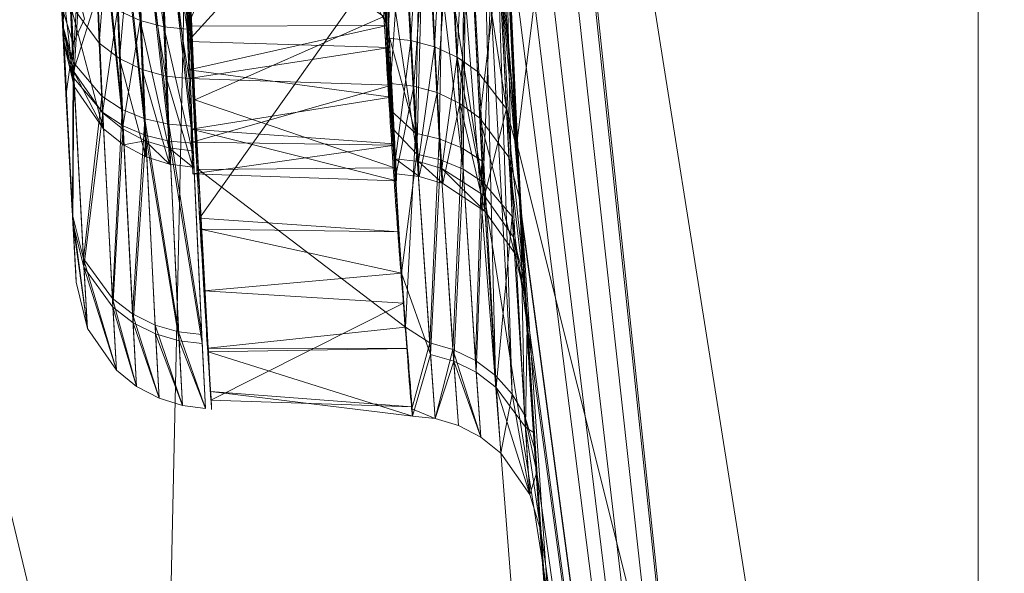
# Model space of a CAD drawing. Header units: millimetres. Extents: x -71 to 71, y -145 to 145.
# Tile 178 of 256: x -51.54 to -49.34, y -3.67 to -2.43. Entities that reach past the tile are written whole.
import ezdxf

# ---------------------------------------------------------------- set-up
doc = ezdxf.new("R2010")
doc.units = ezdxf.units.MM
doc.layers.add('1', color=7, linetype='CONTINUOUS')

msp = doc.modelspace()

# ---------------------------------------------------------------- linework, layer by layer
at = {"layer": '1', "color": 163, "linetype": 'Continuous', "lineweight": 13, "extrusion": (-5.23961e-15, 1.15648e-14, -1)}
for centre, radius in [((0, 0, 144.0046), 61.0181), ((0, 0, 124.3698), 56.3953)]:
    msp.add_circle(centre, radius, dxfattribs=at)
at = {"layer": '1', "color": 163, "linetype": 'Continuous', "lineweight": 13}
for centre, radius in [((0, 0, -145), 60.4434), ((0, 0, -118.3707), 50.5)]:
    msp.add_circle(centre, radius, dxfattribs=at)
for points, knots in [([(-24.0965, 44.3803, -76), (-24.1721, 44.3392, -76), (-24.6223, 44.0933, -76), (-25.3489, 43.6819, -76), (-26.0862, 43.2424, -76), (-26.5442, 42.9615, -76), (-27.0006, 42.6775, -76), (-27.7262, 42.213, -76), (-28.4877, 41.7011, -76), (-29.0195, 41.3298, -76), (-29.2403, 41.1736, -76), (-29.4606, 41.0166, -76), (-29.8116, 40.7631, -76), (-30.2907, 40.4087, -76), (-30.9815, 39.8839, -76), (-31.8334, 39.2104, -76), (-32.8357, 38.3749, -76), (-33.8171, 37.513, -76), (-34.7765, 36.6254, -76), (-35.7129, 35.7129, -76), (-36.6254, 34.7765, -76), (-37.513, 33.8171, -76), (-38.2313, 32.9993, -76), (-38.7049, 32.4384, -76), (-38.9305, 32.1664, -76), (-39.0686, 31.9986, -76), (-39.4293, 31.5565, -76), (-40.0186, 30.8112, -76), (-40.6038, 30.0305, -76), (-40.9771, 29.5154, -76), (-41.103, 29.3394, -76), (-41.1814, 29.2292, -76), (-41.2205, 29.1741, -76), (-41.2829, 29.0857, -76), (-41.3917, 28.9309, -76), (-41.6078, 28.6204, -76), (-41.9119, 28.1741, -76), (-42.2695, 27.6347, -76), (-42.6197, 27.0915, -76), (-42.9053, 26.6358, -76), (-43.102, 26.3152, -76), (-43.2134, 26.1316, -76), (-43.2757, 26.0281, -76), (-43.3171, 25.9591, -76), (-43.3447, 25.9131, -76), (-43.3928, 25.8325, -76), (-43.4887, 25.6711, -76), (-44.0045, 24.793, -76), (-44.6732, 23.5758, -76), (-45.4343, 22.057, -76), (-45.974, 20.9087, -76), (-46.4824, 19.7525, -76), (-46.9595, 18.5897, -76), (-47.4053, 17.4214, -76), (-47.8199, 16.2488, -76), (-48.2033, 15.0732, -76), (-48.6733, 13.5031, -76), (-49.184, 11.5385, -76), (-49.5944, 9.5788, -76), (-49.8641, 8.0179, -76), (-49.987, 7.1919, -76), (-50.0527, 6.7072, -76), (-50.0784, 6.5135, -76), (-50.1074, 6.2866, -76), (-50.1326, 6.0812, -76), (-50.1499, 5.9363, -76), (-50.163, 5.8247, -76), (-50.2171, 5.3542, -76), (-50.3394, 4.1516, -76), (-50.4416, 2.6267, -76), (-50.4918, 1.1193, -76), (-50.5041, 0, -76), (-50.4918, -1.1193, -76), (-50.4416, -2.6267, -76), (-50.3139, -4.5329, -76), (-50.0518, -6.849, -76), (-49.6764, -9.1868, -76), (-49.184, -11.5385, -76), (-48.5711, -13.896, -76), (-47.8354, -16.2504, -76), (-46.9752, -18.5924, -76), (-45.9897, -20.9127, -76), (-44.879, -23.2013, -76), (-43.6444, -25.4484, -76), (-42.288, -27.6443, -76), (-40.8131, -29.779, -76), (-39.224, -31.8433, -76), (-37.5258, -33.8281, -76), (-35.7249, -35.7249, -76), (-33.9071, -37.4508, -76), (-32.5876, -38.5872, -76), (-31.2412, -39.6875, -76), (-29.779, -40.8131, -76), (-27.6443, -42.288, -76), (-25.4484, -43.6444, -76), (-23.2013, -44.879, -76), (-20.9126, -45.9897, -76), (-18.5924, -46.9752, -76), (-16.2504, -47.8354, -76), (-13.896, -48.5711, -76), (-11.5385, -49.184, -76), (-9.1868, -49.6764, -76), (-6.849, -50.0518, -76), (-4.5329, -50.3139, -76), (-2.2454, -50.4671, -76), (-0.744, -50.5, -76), (0, -50.5, -76)], [0, 0, 0, 0, 0.001879, 0.011207, 0.018203, 0.020535, 0.022867, 0.029864, 0.039192, 0.04269, 0.043856, 0.045022, 0.04852, 0.053184, 0.057848, 0.067177, 0.076505, 0.085833, 0.095161, 0.104489, 0.113818, 0.123146, 0.132474, 0.137138, 0.138887, 0.140053, 0.141802, 0.151131, 0.160459, 0.162791, 0.164831, 0.165123, 0.165706, 0.166289, 0.167455, 0.169787, 0.174451, 0.179115, 0.183779, 0.188444, 0.190776, 0.191942, 0.193108, 0.193399, 0.193691, 0.194274, 0.19544, 0.197772, 0.216428, 0.225757, 0.235085, 0.244413, 0.253741, 0.263069, 0.272398, 0.281726, 0.291054, 0.309711, 0.328367, 0.337695, 0.347024, 0.34819, 0.349356, 0.351688, 0.353655, 0.354311, 0.355186, 0.356352, 0.36568, 0.384337, 0.393665, 0.402993, 0.412321, 0.421649, 0.440306, 0.458962, 0.477619, 0.496275, 0.514932, 0.533588, 0.552245, 0.570901, 0.589558, 0.608214, 0.626871, 0.645527, 0.664184, 0.68284, 0.701496, 0.720153, 0.736477, 0.738809, 0.757466, 0.776122, 0.794779, 0.813435, 0.832092, 0.850748, 0.869405, 0.888061, 0.906718, 0.925374, 0.944031, 0.962687, 0.981344, 1, 1, 1, 1]), ([(-56.0092, 7.4308, -40.1881), (-56.3877, 4.5783, -40.186), (-56.6408, 0.1337, -40.1852), (-56.2404, -6.0209, -40.1887), (-55.5435, -10.7162, -40.1937), (-54.419, -15.4548, -40.2011), (-52.8466, -20.1921, -40.2107), (-50.8093, -24.8841, -40.2227), (-48.2961, -29.4776, -40.237), (-45.2955, -33.9182, -40.2537), (-41.8019, -38.1419, -40.2727), (-37.8257, -42.0923, -40.294), (-33.3833, -45.7042, -40.3176), (-28.4909, -48.9101, -40.3436), (-21.4102, -52.5496, -40.3813), (-15.5377, -54.4811, -40.4131), (-11.4458, -55.3284, -40.4359)], [0, 0, 0, 0, 0.125, 0.1875, 0.25, 0.3125, 0.375, 0.4375, 0.5, 0.5625, 0.625, 0.6875, 0.75, 0.8125, 0.875, 1, 1, 1, 1]), ([(-55.7921, 7.3986, -43.1801), (-56.0246, 5.6455, -43.1785), (-56.3222, 2.1453, -43.1763), (-56.2775, -3.0831, -43.1759), (-55.7447, -8.3172, -43.1783), (-54.7209, -13.5077, -43.1836), (-53.4738, -17.706, -43.1903), (-52.2499, -20.9716, -43.197), (-51.2194, -23.3755, -43.2027), (-50.0721, -25.74, -43.209), (-48.3889, -28.8319, -43.2184), (-46.0147, -32.5492, -43.2317), (-42.7958, -36.6787, -43.2497), (-39.8059, -39.8551, -43.2666), (-37.2255, -42.2377, -43.2812), (-35.2025, -43.9372, -43.2927), (-33.1028, -45.5406, -43.3046), (-30.9384, -47.0388, -43.3168), (-28.72, -48.425, -43.3294), (-25.6796, -50.1348, -43.3467), (-22.5174, -51.6324, -43.3647), (-19.2318, -52.9145, -43.3834), (-15.8914, -54.0389, -43.4024), (-13.3418, -54.7035, -43.4169), (-11.6398, -55.0636, -43.4266)], [0, 0, 0, 0, 0.0625, 0.125, 0.1875, 0.25, 0.3125, 0.34375, 0.375, 0.40625, 0.4375, 0.5, 0.5625, 0.625, 0.65625, 0.6875, 0.71875, 0.75, 0.78125, 0.8125, 0.875, 0.90625, 0.9375, 1, 1, 1, 1]), ([(-51.4697, -1.7662, -109.0051), (-51.4668, -1.8519, -108.9193), (-51.4609, -2.0106, -108.7348), (-51.4502, -2.2682, -108.3219), (-51.4411, -2.4622, -107.7411), (-51.4388, -2.51, -107.0073), (-51.4476, -2.3277, -106.2935), (-51.464, -1.9451, -105.6643), (-51.4825, -1.3886, -105.1841), (-51.4941, -0.8387, -104.9148), (-51.4991, -0.364, -104.8073), (-51.5, -0.1213, -104.7897), (-51.5, 0, -104.7897)], [0, 0, 0, 0, 0.0625, 0.125, 0.25, 0.375, 0.5, 0.625, 0.75, 0.875, 0.9375, 1, 1, 1, 1]), ([(-50.5, 0, -104.1754), (-50.5, -0.1505, -104.1754), (-50.4986, -0.4518, -104.197), (-50.4908, -1.041, -104.3299), (-50.4725, -1.7227, -104.6666), (-50.4438, -2.4062, -105.2709), (-50.4186, -2.8726, -106.0561), (-50.4047, -3.1004, -106.9407), (-50.4079, -3.0486, -107.8519), (-50.4221, -2.8097, -108.5736), (-50.4387, -2.4922, -109.0872), (-50.4478, -2.2972, -109.3177), (-50.4524, -2.1921, -109.4254)], [0, 0, 0, 0, 0.0625, 0.125, 0.25, 0.375, 0.5, 0.625, 0.75, 0.875, 0.9375, 1, 1, 1, 1]), ([(-56.5, 0, -15.8146), (-56.5, -0.9671, -15.8121), (-56.4504, -2.918, -15.8069), (-56.1409, -6.8926, -15.7966), (-55.3378, -11.96, -15.7838), (-53.6534, -18.0952, -15.7683), (-51.2166, -24.1589, -15.7529), (-48.0247, -30.0155, -15.7375), (-44.1076, -35.5264, -15.7221), (-39.5288, -40.5606, -15.7066), (-36.0978, -43.5233, -15.6964), (-34.3073, -44.8917, -15.6912)], [0, 0, 0, 0, 0.0625, 0.125, 0.25, 0.375, 0.5, 0.625, 0.75, 0.875, 1, 1, 1, 1]), ([(-51.2105, 0, -104.4899), (-51.2105, -0.1359, -104.4899), (-51.2095, -0.4077, -104.51), (-51.204, -0.9396, -104.629), (-51.1913, -1.5608, -104.9222), (-51.1726, -2.1712, -105.4755), (-51.1584, -2.5976, -106.1807), (-51.1506, -2.7979, -106.9803), (-51.1508, -2.7617, -107.8038), (-51.1628, -2.4847, -108.5799), (-51.1745, -2.1604, -109.0231), (-51.1804, -1.969, -109.2161)], [0, 0, 0, 0, 0.0625, 0.125, 0.25, 0.375, 0.5, 0.625, 0.75, 0.875, 1, 1, 1, 1]), ([(-50.7416, -1.9909, -109.2156), (-50.7371, -2.0859, -109.1188), (-50.7281, -2.2615, -108.9114), (-50.7159, -2.4798, -108.5601), (-50.7061, -2.6415, -108.1876), (-50.6992, -2.7489, -107.7882), (-50.6958, -2.796, -107.3837), (-50.696, -2.7834, -106.9718), (-50.6998, -2.7115, -106.5698), (-50.7068, -2.5811, -106.1813), (-50.7166, -2.3942, -105.8141), (-50.7282, -2.159, -105.4825), (-50.741, -1.8729, -105.1837), (-50.7537, -1.5517, -104.9344), (-50.7658, -1.1943, -104.7329), (-50.7797, -0.6838, -104.5358), (-50.7868, -0.2758, -104.4751), (-50.7895, 0, -104.4752)], [0, 0, 0, 0, 0.0625, 0.125, 0.1875, 0.25, 0.3125, 0.375, 0.4375, 0.5, 0.5625, 0.625, 0.6875, 0.75, 0.8125, 0.875, 1, 1, 1, 1]), ([(-51.5, -0.0529, -115.2103), (-51.4998, -0.2063, -115.2103), (-51.4981, -0.5133, -115.1864), (-51.4895, -1.1117, -115.0408), (-51.4705, -1.7964, -114.6777), (-51.4415, -2.4754, -114.0416), (-51.418, -2.9095, -113.2159), (-51.4087, -3.0646, -112.2955), (-51.4181, -2.9067, -111.3779), (-51.436, -2.5782, -110.6758), (-51.4539, -2.1866, -110.2007), (-51.463, -1.9551, -109.9979), (-51.4674, -1.8322, -109.9062)], [0, 0, 0, 0, 0.0625, 0.125, 0.25, 0.375, 0.5, 0.625, 0.75, 0.875, 0.9375, 1, 1, 1, 1]), ([(-51.1781, -2.0018, -109.6666), (-51.1727, -2.137, -109.7681), (-51.1615, -2.3933, -109.994), (-51.145, -2.7163, -110.3834), (-51.1302, -2.9763, -110.8219), (-51.1185, -3.1652, -111.2936), (-51.111, -3.2778, -111.7879), (-51.1084, -3.3125, -112.2976), (-51.1109, -3.2681, -112.8007), (-51.1182, -3.1441, -113.2979), (-51.1295, -2.9478, -113.7618), (-51.1439, -2.6769, -114.1975), (-51.1596, -2.3477, -114.5784), (-51.1756, -1.9565, -114.9096), (-51.1898, -1.5254, -115.1715), (-51.2052, -0.8944, -115.4311), (-51.2104, -0.3937, -115.5101), (-51.2104, -0.0526, -115.5101)], [0, 0, 0, 0, 0.0625, 0.125, 0.1875, 0.25, 0.3125, 0.375, 0.4375, 0.5, 0.5625, 0.625, 0.6875, 0.75, 0.8125, 0.875, 1, 1, 1, 1]), ([(-50.7895, -0.0526, -115.5248), (-50.7893, -0.2221, -115.5248), (-50.787, -0.5611, -115.4984), (-50.7754, -1.2225, -115.3412), (-50.7489, -1.9885, -114.9552), (-50.7152, -2.597, -114.3521), (-50.6898, -2.9576, -113.7762), (-50.6727, -3.1578, -113.3075), (-50.6622, -3.2819, -112.8129), (-50.6585, -3.3426, -112.1357), (-50.6696, -3.2221, -111.2867), (-50.6964, -2.8445, -110.5166), (-50.7221, -2.4125, -109.9921), (-50.7352, -2.1586, -109.7664), (-50.7416, -2.0237, -109.6641)], [0, 0, 0, 0, 0.0625, 0.125, 0.25, 0.375, 0.4375, 0.5, 0.5625, 0.625, 0.75, 0.875, 0.9375, 1, 1, 1, 1]), ([(-50.4524, -2.1921, -109.4254), (-50.446, -2.3386, -109.5371), (-50.4328, -2.6144, -109.7832), (-50.4067, -3.0807, -110.3573), (-50.3808, -3.4711, -111.2029), (-50.3676, -3.6528, -112.3066), (-50.3813, -3.4648, -113.4113), (-50.4151, -2.9529, -114.4076), (-50.4571, -2.1456, -115.181), (-50.4848, -1.3245, -115.6209), (-50.4973, -0.6055, -115.796), (-50.4998, -0.2367, -115.8246), (-50.5, -0.0523, -115.8246)], [0, 0, 0, 0, 0.0625, 0.125, 0.25, 0.375, 0.5, 0.625, 0.75, 0.875, 0.9375, 1, 1, 1, 1])]:
    msp.add_open_spline(points, degree=3, knots=knots, dxfattribs=at)
msp.add_open_spline([(-51.5, -0.0529, -109.7366), (-51.4998, -0.2188, -109.7366), (-51.4978, -0.5505, -109.7688), (-51.4904, -1.0295, -109.9118), (-51.4795, -1.4709, -110.1464), (-51.4668, -1.8588, -110.4619), (-51.4542, -2.1773, -110.8471), (-51.4436, -2.4138, -111.2875), (-51.4363, -2.5609, -111.7653), (-51.4337, -2.611, -112.2629), (-51.4363, -2.5608, -112.7605), (-51.4436, -2.4135, -113.2382), (-51.4542, -2.177, -113.6787), (-51.4668, -1.8589, -114.0643), (-51.4795, -1.471, -114.3796), (-51.4904, -1.0293, -114.6138), (-51.4978, -0.5505, -114.7573), (-51.4998, -0.2188, -114.7897), (-51.5, -0.0529, -114.7897)], degree=3, dxfattribs=at)
for points in [[(24.5845, 55.2178, -145), (-60.1123, -6.3181, -145), (-57.4851, 18.678, -145)], [(24.5845, 55.2178, -145), (-35.5277, -48.8997, -145), (-52.3455, -30.2217, -145), (-60.1123, -6.3181, -145)], [(-50.5, 0, -104.1754), (-49.3965, -10.4995, -76), (-49.3965, 10.4995, -76)], [(-49.3965, 10.4995, -118.3707), (-49.3965, -10.4995, -118.3707), (-50.5, -0.0523, -115.8246)], [(-52.6508, 4.0276, -59.4465), (-51.3852, -12.1617, -59.4503), (-56.0991, -4.5154, -43.1768)], [(-51.3852, -12.1617, -59.4503), (-52.6508, 4.0276, -59.4465), (-51.0336, 3.9039, -67.6811)], [(-51.0336, 3.9039, -67.6811), (-49.8068, -11.7881, -67.683), (-51.3852, -12.1617, -59.4503)], [(-49.8068, -11.7881, -67.683), (-51.0336, 3.9039, -67.6811), (-50.4275, -2.7051, -76)], [(-51.0336, 3.9039, -67.6811), (-49.626, 3.7617, -76), (-50.4275, -2.7051, -76)], [(-52.0495, -1.4839, 44.4635), (-50.9644, -6.0046, 46.0539), (-45.5361, 0.2354, 51.8758)], [(-42.2026, -18.5825, 53.0808), (-45.5361, 0.2354, 51.8758), (-50.9644, -6.0046, 46.0539)], [(-50.5, 0, -104.1754), (-50.4861, -1.1859, -104.4178), (-49.3965, -10.4995, -76)], [(-51.4822, -16.7276, -123.8834), (-54.1315, 0, -123.8834), (-56.3953, 0, -124.3698), (-53.6351, -17.4271, -124.3698)], [(-49.6646, -16.137, -122.5762), (-52.2205, 0, -122.5762), (-54.1315, 0, -123.8834), (-51.4822, -16.7276, -123.8834)], [(-48.4532, -15.7434, -120.6426), (-50.9468, 0, -120.6426), (-52.2205, 0, -122.5762), (-49.6646, -16.137, -122.5762)], [(-48.0284, -15.6054, -118.3707), (-50.5, 0, -118.3707), (-50.9468, 0, -120.6426), (-48.4532, -15.7434, -120.6426)], [(-49.3965, -10.4995, -118.3707), (-50.4973, -0.5207, -115.7937), (-50.5, -0.0523, -115.8246)], [(-49.3965, -10.4995, -118.3707), (-50.4712, -1.7048, -115.4011), (-50.4973, -0.5207, -115.7937)], [(-49.3965, -10.4995, -76), (-50.4861, -1.1859, -104.4178), (-50.4537, -2.1624, -105.0756)], [(-50.9644, -6.0046, 46.0539), (-52.0495, -1.4839, 44.4635), (-54.7629, -9.3428, 37.3852)], [(-49.3965, -10.4995, -118.3707), (-50.4194, -2.852, -114.4372), (-50.4712, -1.7048, -115.4011)], [(-51.4423, -2.4389, -114.0091), (-51.4691, -1.7843, -114.6552), (-51.4472, -1.846, -114.7421)], [(-51.4454, -1.8957, -109.8206), (-51.4674, -1.8322, -109.9062), (-51.4406, -2.4732, -110.565)], [(-51.4472, -1.846, -114.7421), (-51.4189, -2.5232, -114.0718), (-51.4423, -2.4389, -114.0091)], [(-51.4189, -2.5232, -114.0718), (-51.4472, -1.846, -114.7421), (-51.3829, -1.9018, -114.8226)], [(-51.4278, -2.7253, -111.0176), (-51.4561, -2.1264, -110.1576), (-51.4668, -1.8478, -110.4749)], [(-51.4668, -1.8478, -110.4749), (-51.444, -2.4001, -111.2965), (-51.4278, -2.7253, -111.0176)], [(-51.3811, -1.9529, -109.7414), (-51.4454, -1.8957, -109.8206), (-51.4172, -2.5587, -110.5041)], [(-51.4406, -2.4732, -110.565), (-51.4172, -2.5587, -110.5041), (-51.4454, -1.8957, -109.8206)], [(-51.3829, -1.9018, -114.8226), (-51.3543, -2.5993, -114.13), (-51.4189, -2.5232, -114.0718)], [(-51.3089, -2.6285, -114.1531), (-51.3543, -2.5993, -114.13), (-51.3829, -1.9018, -114.8226)], [(-51.3829, -1.9018, -114.8226), (-51.3372, -1.9229, -114.8541), (-51.3089, -2.6285, -114.1531)], [(-51.4402, -2.4814, -107.2556), (-51.4586, -2.0643, -107.2519), (-51.4643, -1.916, -107.9969)], [(-51.4643, -1.916, -107.9969), (-51.4488, -2.2963, -108.1989), (-51.4402, -2.4814, -107.2556)], [(-51.2691, -2.4302, -108.5485), (-51.3198, -2.4066, -108.5349), (-51.3375, -1.9354, -109.1775)], [(-51.3375, -1.9354, -109.1775), (-51.2863, -1.9542, -109.1978), (-51.2691, -2.4302, -108.5485)], [(-51.2582, -2.6495, -114.1704), (-51.3089, -2.6285, -114.1531), (-51.3372, -1.9229, -114.8541)], [(-51.3372, -1.9229, -114.8541), (-51.286, -1.938, -114.8775), (-51.2582, -2.6495, -114.1704)], [(-51.4172, -2.5587, -110.5041), (-51.3525, -2.6359, -110.4474), (-51.3811, -1.9529, -109.7414)], [(-51.3072, -2.6655, -110.425), (-51.3354, -1.9747, -109.7102), (-51.3811, -1.9529, -109.7414)], [(-51.3811, -1.9529, -109.7414), (-51.3525, -2.6359, -110.4474), (-51.3072, -2.6655, -110.425)], [(-51.2161, -2.4443, -108.5572), (-51.2691, -2.4302, -108.5485), (-51.2863, -1.9542, -109.1978)], [(-51.2863, -1.9542, -109.1978), (-51.233, -1.9652, -109.2106), (-51.2161, -2.4443, -108.5572)], [(-51.2053, -2.6619, -114.1815), (-51.2582, -2.6495, -114.1704), (-51.286, -1.938, -114.8775)], [(-51.286, -1.938, -114.8775), (-51.2325, -1.9467, -114.8921), (-51.2053, -2.6619, -114.1815)], [(-51.1531, -2.6662, -114.1865), (-51.2053, -2.6619, -114.1815), (-51.2325, -1.9467, -114.8921)], [(-51.2325, -1.9467, -114.8921), (-51.1797, -1.9493, -114.8983), (-51.1531, -2.6662, -114.1865)], [(-51.2565, -2.6868, -110.4082), (-51.2842, -1.9902, -109.6872), (-51.3354, -1.9747, -109.7102)], [(-51.3354, -1.9747, -109.7102), (-51.3072, -2.6655, -110.425), (-51.2565, -2.6868, -110.4082)], [(-51.1639, -2.4495, -108.5612), (-51.2161, -2.4443, -108.5572), (-51.233, -1.9652, -109.2106)], [(-51.233, -1.9652, -109.2106), (-51.1804, -1.969, -109.2161), (-51.1639, -2.4495, -108.5612)], [(-51.1636, -2.4427, -108.5186), (-51.1804, -1.969, -109.2161), (-50.961, -1.9799, -109.2159)], [(-50.7243, -2.4209, -114.5063), (-50.6921, -1.9597, -114.9176), (-50.6537, -2.682, -114.204)], [(-50.6537, -2.682, -114.204), (-50.6921, -1.9597, -114.9176), (-50.6388, -1.9681, -114.9323)], [(-50.6388, -1.9681, -114.9323), (-50.601, -2.6941, -114.2151), (-50.6537, -2.682, -114.204)], [(-50.601, -2.6941, -114.2151), (-50.6388, -1.9681, -114.9323), (-50.5877, -1.9828, -114.9558)], [(-51.2036, -2.6995, -110.3974), (-51.2308, -1.9991, -109.6728), (-51.2842, -1.9902, -109.6872)], [(-51.2842, -1.9902, -109.6872), (-51.2565, -2.6868, -110.4082), (-51.2036, -2.6995, -110.3974)], [(-51.1514, -2.7039, -110.3924), (-51.1781, -2.0018, -109.6666), (-51.2308, -1.9991, -109.6728)], [(-51.2308, -1.9991, -109.6728), (-51.2036, -2.6995, -110.3974), (-51.1514, -2.7039, -110.3924)], [(-50.7347, -2.0056, -105.3574), (-51.1777, -1.995, -105.3675), (-51.1623, -2.4766, -106.0748)], [(-50.7172, -2.4412, -108.5166), (-51.1636, -2.4427, -108.5186), (-50.961, -1.9799, -109.2159)], [(-50.961, -1.9799, -109.2159), (-50.7416, -1.9909, -109.2156), (-50.7172, -2.4412, -108.5166)], [(-50.7159, -2.4697, -108.5563), (-50.7416, -1.9909, -109.2156), (-50.6892, -1.9944, -109.2213)], [(-50.6892, -1.9944, -109.2213), (-50.664, -2.4748, -108.5603), (-50.7159, -2.4697, -108.5563)], [(-50.664, -2.4748, -108.5603), (-50.6892, -1.9944, -109.2213), (-50.6361, -2.0052, -109.2342)], [(-50.5877, -1.9828, -114.9558), (-50.5505, -2.7148, -114.2324), (-50.601, -2.6941, -114.2151)], [(-50.5505, -2.7148, -114.2324), (-50.5877, -1.9828, -114.9558), (-50.5421, -2.0036, -114.9873)], [(-51.1623, -2.4766, -106.0748), (-50.7112, -2.4905, -106.0681), (-50.7347, -2.0056, -105.3574)], [(-50.6361, -2.0052, -109.2342), (-50.6114, -2.4887, -108.569), (-50.664, -2.4748, -108.5603)], [(-50.6114, -2.4887, -108.569), (-50.6361, -2.0052, -109.2342), (-50.5852, -2.0237, -109.2545)], [(-50.5852, -2.0237, -109.2545), (-50.5609, -2.5119, -108.5826), (-50.6114, -2.4887, -108.569)], [(-50.5609, -2.5119, -108.5826), (-50.5852, -2.0237, -109.2545), (-50.5397, -2.0495, -109.2817)], [(-50.5421, -2.0036, -114.9873), (-50.5053, -2.7435, -114.2555), (-50.5505, -2.7148, -114.2324)], [(-50.4752, -3.2235, -113.3346), (-50.5421, -2.0036, -114.9873), (-50.5048, -2.0294, -115.0254)], [(-50.4752, -3.2235, -113.3346), (-50.5053, -2.7435, -114.2555), (-50.5421, -2.0036, -114.9873)], [(-50.6508, -2.7288, -110.3896), (-50.6903, -2.0293, -109.6537), (-50.7348, -2.1629, -109.7757)], [(-50.632, -2.0357, -109.6419), (-50.6903, -2.0293, -109.6537), (-50.6508, -2.7288, -110.3896)], [(-50.6508, -2.7288, -110.3896), (-50.5981, -2.7412, -110.3789), (-50.632, -2.0357, -109.6419)], [(-50.5477, -2.7622, -110.3622), (-50.5878, -2.0529, -109.6168), (-50.632, -2.0357, -109.6419)], [(-50.632, -2.0357, -109.6419), (-50.5981, -2.7412, -110.3789), (-50.5477, -2.7622, -110.3622)], [(-50.5048, -2.0294, -115.0254), (-50.4379, -3.2649, -113.3494), (-50.4752, -3.2235, -113.3346)], [(-50.4379, -3.2649, -113.3494), (-50.5048, -2.0294, -115.0254), (-50.4777, -2.0587, -115.0677)], [(-51.4586, -2.0643, -107.2519), (-51.4402, -2.4814, -107.2556), (-51.4487, -2.2991, -106.3196)], [(-50.5392, -2.0716, -109.5892), (-50.5878, -2.0529, -109.6168), (-50.5477, -2.7622, -110.3622)], [(-50.5397, -2.0495, -109.2817), (-50.5157, -2.5439, -108.6006), (-50.5609, -2.5119, -108.5826)], [(-50.4509, -2.6272, -108.646), (-50.5157, -2.5439, -108.6006), (-50.5397, -2.0495, -109.2817)], [(-50.5397, -2.0495, -109.2817), (-50.4752, -2.1172, -109.3508), (-50.4509, -2.6272, -108.646)], [(-50.4777, -2.0587, -115.0677), (-50.4102, -3.3113, -113.3657), (-50.4379, -3.2649, -113.3494)], [(-50.4777, -2.0587, -115.0677), (-50.4547, -2.0703, -115.094), (-50.4194, -2.852, -114.4372)], [(-50.4194, -2.852, -114.4372), (-50.4102, -3.3113, -113.3657), (-50.4777, -2.0587, -115.0677)], [(-51.4252, -2.3928, -106.2713), (-51.3605, -2.4806, -106.2335), (-51.3771, -2.0753, -105.5619)], [(-51.3316, -2.1036, -105.5372), (-51.3771, -2.0753, -105.5619), (-51.3605, -2.4806, -106.2335)], [(-50.5477, -2.7622, -110.3622), (-50.5025, -2.7914, -110.34), (-50.5392, -2.0716, -109.5892)], [(-50.4764, -2.1263, -109.5135), (-50.5392, -2.0716, -109.5892), (-50.5025, -2.7914, -110.34)], [(-51.3605, -2.4806, -106.2335), (-51.3152, -2.5145, -106.2186), (-51.3316, -2.1036, -105.5372)], [(-51.2806, -2.1241, -105.5188), (-51.3316, -2.1036, -105.5372), (-51.3152, -2.5145, -106.2186)], [(-51.3152, -2.5145, -106.2186), (-51.2645, -2.5391, -106.2074), (-51.2806, -2.1241, -105.5188)], [(-51.2117, -2.554, -106.2002), (-51.2274, -2.1362, -105.5072), (-51.2806, -2.1241, -105.5188)], [(-51.2806, -2.1241, -105.5188), (-51.2645, -2.5391, -106.2074), (-51.2117, -2.554, -106.2002)], [(-50.7243, -2.4209, -114.5063), (-51.1471, -2.6069, -114.2676), (-51.1666, -2.117, -114.682)], [(-50.4764, -2.1263, -109.5135), (-50.5025, -2.7914, -110.34), (-50.4377, -2.8679, -110.2837)], [(-50.4377, -2.8679, -110.2837), (-50.4755, -2.1287, -109.5103), (-50.4764, -2.1263, -109.5135)], [(-50.4524, -2.1921, -109.4254), (-50.4755, -2.1287, -109.5103), (-50.4377, -2.8679, -110.2837)], [(-50.4268, -2.7193, -108.695), (-50.4509, -2.6272, -108.646), (-50.4752, -2.1172, -109.3508)], [(-50.4752, -2.1172, -109.3508), (-50.4524, -2.1921, -109.4254), (-50.4268, -2.7193, -108.695)], [(-51.1596, -2.5596, -106.1969), (-51.1749, -2.1404, -105.502), (-51.2274, -2.1362, -105.5072)], [(-51.2274, -2.1362, -105.5072), (-51.2117, -2.554, -106.2002), (-51.1596, -2.5596, -106.1969)], [(-50.6815, -2.1524, -105.4822), (-50.7338, -2.1484, -105.4874), (-50.7097, -2.571, -106.1834)], [(-50.7097, -2.571, -106.1834), (-50.6578, -2.5764, -106.1799), (-50.6815, -2.1524, -105.4822)], [(-50.6285, -2.1643, -105.4704), (-50.6815, -2.1524, -105.4822), (-50.6578, -2.5764, -106.1799)], [(-50.7348, -2.1629, -109.7757), (-50.7046, -2.6719, -110.4353), (-50.6508, -2.7288, -110.3896)], [(-50.6578, -2.5764, -106.1799), (-50.6053, -2.591, -106.1726), (-50.6285, -2.1643, -105.4704)], [(-50.5777, -2.1843, -105.452), (-50.6285, -2.1643, -105.4704), (-50.6053, -2.591, -106.1726)], [(-50.4537, -2.1624, -105.0756), (-50.4204, -2.8344, -106.077), (-49.3965, -10.4995, -76)], [(-51.4421, -2.4409, -107.7391), (-51.4532, -2.1973, -108.4211), (-51.4299, -2.29, -108.4707)], [(-50.6053, -2.591, -106.1726), (-50.555, -2.6152, -106.1612), (-50.5777, -2.1843, -105.452)], [(-50.5323, -2.2122, -105.4273), (-50.5777, -2.1843, -105.452), (-50.555, -2.6152, -106.1612)], [(-50.4377, -2.8679, -110.2837), (-50.4042, -3.1098, -110.4789), (-50.4524, -2.1921, -109.4254)], [(-50.4233, -2.7818, -108.5684), (-50.4524, -2.1921, -109.4254), (-50.4042, -3.1098, -110.4789)], [(-50.555, -2.6152, -106.1612), (-50.5098, -2.6485, -106.1462), (-50.5323, -2.2122, -105.4273)], [(-50.4677, -2.2851, -105.3645), (-50.5323, -2.2122, -105.4273), (-50.5098, -2.6485, -106.1462)], [(-51.4515, -2.234, -114.2449), (-51.4219, -2.8352, -113.2778), (-51.4442, -2.3976, -113.2338)], [(-50.727, -2.2953, -109.9472), (-51.165, -2.2719, -109.9728), (-51.1361, -2.872, -110.653)], [(-50.5098, -2.6485, -106.1462), (-50.445, -2.7351, -106.1083), (-50.4677, -2.2851, -105.3645)], [(-50.4206, -2.8307, -106.0675), (-50.4446, -2.3657, -105.2969), (-50.4677, -2.2851, -105.3645)], [(-50.4677, -2.2851, -105.3645), (-50.445, -2.7351, -106.1083), (-50.4206, -2.8307, -106.0675)], [(-51.4166, -2.5773, -107.0037), (-51.4252, -2.3928, -106.2713), (-51.4488, -2.2961, -106.312)], [(-51.4488, -2.2961, -106.312), (-51.4407, -2.4737, -107.0143), (-51.4166, -2.5773, -107.0037)], [(-51.4188, -2.4815, -112.2647), (-51.4279, -2.2943, -113.1871), (-51.4444, -2.3977, -113.2292)], [(-51.4443, -2.3994, -111.3006), (-51.4278, -2.2962, -111.3427), (-51.4188, -2.4815, -112.2647)], [(-51.4299, -2.29, -108.4707), (-51.4181, -2.5433, -107.7594), (-51.4421, -2.4409, -107.7391)], [(-51.4181, -2.5433, -107.7594), (-51.4299, -2.29, -108.4707), (-51.3652, -2.3742, -108.5166)], [(-51.4279, -2.2943, -113.1871), (-51.4188, -2.4815, -112.2647), (-51.3932, -2.426, -112.2647)], [(-51.3932, -2.426, -112.2647), (-51.4188, -2.4815, -112.2647), (-51.4278, -2.2962, -111.3427)], [(-51.1361, -2.872, -110.653), (-50.6909, -2.902, -110.7334), (-50.727, -2.2953, -109.9472)], [(-51.3652, -2.3742, -108.5166), (-51.3533, -2.6364, -107.7783), (-51.4181, -2.5433, -107.7594)], [(-51.3533, -2.6364, -107.7783), (-51.3652, -2.3742, -108.5166), (-51.3198, -2.4066, -108.5349)], [(-51.4444, -2.3977, -113.2292), (-51.4346, -2.5938, -112.2648), (-51.4188, -2.4815, -112.2647)], [(-51.4347, -2.5935, -112.2645), (-51.4442, -2.3976, -113.2338), (-51.4219, -2.8352, -113.2778)], [(-51.3518, -2.6716, -106.9939), (-51.3605, -2.4806, -106.2335), (-51.4252, -2.3928, -106.2713)], [(-51.4252, -2.3928, -106.2713), (-51.4166, -2.5773, -107.0037), (-51.3518, -2.6716, -106.9939)], [(-51.4188, -2.4815, -112.2647), (-51.4346, -2.5938, -112.2648), (-51.4443, -2.3994, -111.3006)], [(-51.4119, -3.0113, -112.2325), (-51.4278, -2.7253, -111.0176), (-51.444, -2.4001, -111.2965)], [(-51.444, -2.4001, -111.2965), (-51.4347, -2.5935, -112.2645), (-51.4119, -3.0113, -112.2325)], [(-51.3198, -2.4066, -108.5349), (-51.3081, -2.6724, -107.7858), (-51.3533, -2.6364, -107.7783)], [(-51.3081, -2.6724, -107.7858), (-51.3198, -2.4066, -108.5349), (-51.2691, -2.4302, -108.5485)], [(-51.4203, -2.864, -113.197), (-51.4423, -2.4389, -114.0091), (-51.4189, -2.5232, -114.0718)], [(-51.4166, -2.5773, -107.0037), (-51.4407, -2.4737, -107.0143), (-51.4421, -2.4409, -107.7391)], [(-51.4421, -2.4409, -107.7391), (-51.4181, -2.5433, -107.7594), (-51.4166, -2.5773, -107.0037)], [(-51.2691, -2.4302, -108.5485), (-51.2576, -2.6987, -107.7914), (-51.3081, -2.6724, -107.7858)], [(-51.2049, -2.7147, -107.7951), (-51.2576, -2.6987, -107.7914), (-51.2691, -2.4302, -108.5485)], [(-51.2691, -2.4302, -108.5485), (-51.2161, -2.4443, -108.5572), (-51.2049, -2.7147, -107.7951)], [(-51.1601, -2.5401, -108.3752), (-51.1636, -2.4427, -108.5186), (-50.7172, -2.4412, -108.5166)], [(-50.7172, -2.4412, -108.5166), (-50.7086, -2.601, -108.2686), (-51.1601, -2.5401, -108.3752)], [(-51.1471, -2.6069, -114.2676), (-50.7243, -2.4209, -114.5063), (-50.701, -2.759, -113.9613)], [(-50.6537, -2.682, -114.204), (-50.7099, -2.63, -114.1691), (-50.7243, -2.4209, -114.5063)], [(-51.1529, -2.7209, -107.7968), (-51.2049, -2.7147, -107.7951), (-51.2161, -2.4443, -108.5572)], [(-51.2161, -2.4443, -108.5572), (-51.1639, -2.4495, -108.5612), (-51.1529, -2.7209, -107.7968)], [(-51.4172, -2.5587, -110.5041), (-51.4406, -2.4732, -110.565), (-51.4193, -2.8822, -111.3853)], [(-51.3152, -2.5145, -106.2186), (-51.3605, -2.4806, -106.2335), (-51.3518, -2.6716, -106.9939), (-51.3065, -2.7081, -106.9899)], [(-50.7112, -2.4905, -106.0681), (-51.1623, -2.4766, -106.0748), (-51.1596, -2.5594, -106.1964)], [(-50.6989, -2.7388, -107.7881), (-50.7159, -2.4697, -108.5563), (-50.664, -2.4748, -108.5603)], [(-50.664, -2.4748, -108.5603), (-50.6473, -2.7449, -107.7898), (-50.6989, -2.7388, -107.7881)], [(-50.6473, -2.7449, -107.7898), (-50.664, -2.4748, -108.5603), (-50.6114, -2.4887, -108.569)], [(-51.1596, -2.5594, -106.1964), (-50.7071, -2.5741, -106.1905), (-50.7112, -2.4905, -106.0681)], [(-50.6114, -2.4887, -108.569), (-50.595, -2.7606, -107.7934), (-50.6473, -2.7449, -107.7898)], [(-50.595, -2.7606, -107.7934), (-50.6114, -2.4887, -108.569), (-50.5609, -2.5119, -108.5826)], [(-51.4189, -2.5232, -114.0718), (-51.3958, -2.9624, -113.2303), (-51.4203, -2.864, -113.197)], [(-51.3958, -2.9624, -113.2303), (-51.4189, -2.5232, -114.0718), (-51.3543, -2.5993, -114.13)], [(-51.2561, -2.7348, -106.987), (-51.2645, -2.5391, -106.2074), (-51.3152, -2.5145, -106.2186)], [(-51.3152, -2.5145, -106.2186), (-51.3065, -2.7081, -106.9899), (-51.2561, -2.7348, -106.987)], [(-50.5609, -2.5119, -108.5826), (-50.4998, -2.822, -107.8063), (-50.595, -2.7606, -107.7934)], [(-50.5609, -2.5119, -108.5826), (-50.5157, -2.5439, -108.6006), (-50.4998, -2.822, -107.8063)], [(-51.3518, -2.6716, -106.9939), (-51.4166, -2.5773, -107.0037), (-51.4181, -2.5433, -107.7594)], [(-51.4181, -2.5433, -107.7594), (-51.3533, -2.6364, -107.7783), (-51.3518, -2.6716, -106.9939)], [(-51.2034, -2.751, -106.9851), (-51.2117, -2.554, -106.2002), (-51.2645, -2.5391, -106.2074)], [(-51.2645, -2.5391, -106.2074), (-51.2561, -2.7348, -106.987), (-51.2034, -2.751, -106.9851)], [(-51.155, -2.6726, -107.7155), (-51.1601, -2.5401, -108.3752), (-50.7086, -2.601, -108.2686)], [(-50.4998, -2.822, -107.8063), (-50.5157, -2.5439, -108.6006), (-50.4509, -2.6272, -108.646)], [(-51.4193, -2.8822, -111.3853), (-51.3947, -2.9812, -111.354), (-51.4172, -2.5587, -110.5041)], [(-51.3525, -2.6359, -110.4474), (-51.4172, -2.5587, -110.5041), (-51.3947, -2.9812, -111.354)], [(-51.1515, -2.7574, -106.9842), (-51.1596, -2.5596, -106.1969), (-51.2117, -2.554, -106.2002)], [(-51.2117, -2.554, -106.2002), (-51.2034, -2.751, -106.9851), (-51.1515, -2.7574, -106.9842)], [(-50.7071, -2.5741, -106.1905), (-51.1596, -2.5594, -106.1964), (-51.1539, -2.7019, -106.8803)], [(-50.6578, -2.5764, -106.1799), (-50.7097, -2.571, -106.1834), (-50.6968, -2.7723, -106.9729)], [(-51.4219, -2.8352, -113.2778), (-51.4119, -3.0113, -112.2325), (-51.4347, -2.5935, -112.2645)], [(-51.1539, -2.7019, -106.8803), (-50.7002, -2.7082, -106.8793), (-50.7071, -2.5741, -106.1905)], [(-50.6968, -2.7723, -106.9729), (-50.6453, -2.7785, -106.972), (-50.6578, -2.5764, -106.1799)], [(-50.6053, -2.591, -106.1726), (-50.6578, -2.5764, -106.1799), (-50.6453, -2.7785, -106.972)], [(-50.6453, -2.7785, -106.972), (-50.593, -2.7944, -106.97), (-50.6053, -2.591, -106.1726)], [(-50.555, -2.6152, -106.1612), (-50.6053, -2.591, -106.1726), (-50.593, -2.7944, -106.97)], [(-51.3543, -2.5993, -114.13), (-51.331, -3.0515, -113.2612), (-51.3958, -2.9624, -113.2303)], [(-51.331, -3.0515, -113.2612), (-51.3543, -2.5993, -114.13), (-51.3089, -2.6285, -114.1531)], [(-50.7086, -2.601, -108.2686), (-50.7016, -2.7059, -107.722), (-51.155, -2.6726, -107.7155)], [(-50.701, -2.759, -113.9613), (-51.1387, -2.7626, -113.9676), (-51.1471, -2.6069, -114.2676)], [(-50.593, -2.7944, -106.97), (-50.4979, -2.8565, -106.9629), (-50.555, -2.6152, -106.1612)], [(-50.4979, -2.8565, -106.9629), (-50.5098, -2.6485, -106.1462), (-50.555, -2.6152, -106.1612)], [(-51.3947, -2.9812, -111.354), (-51.3299, -3.0709, -111.3249), (-51.3525, -2.6359, -110.4474)], [(-51.3065, -2.7081, -106.9899), (-51.3518, -2.6716, -106.9939), (-51.3533, -2.6364, -107.7783), (-51.3081, -2.6724, -107.7858)], [(-51.3072, -2.6655, -110.425), (-51.3525, -2.6359, -110.4474), (-51.3299, -3.0709, -111.3249)], [(-51.3089, -2.6285, -114.1531), (-51.2858, -3.0859, -113.2735), (-51.331, -3.0515, -113.2612)], [(-51.2858, -3.0859, -113.2735), (-51.3089, -2.6285, -114.1531), (-51.2582, -2.6495, -114.1704)], [(-50.6763, -3.1155, -113.3867), (-50.7099, -2.63, -114.1691), (-50.6537, -2.682, -114.204)], [(-50.4509, -2.6272, -108.646), (-50.4348, -2.9139, -107.8247), (-50.4998, -2.822, -107.8063)], [(-50.4099, -3.0153, -107.8444), (-50.4348, -2.9139, -107.8247), (-50.4509, -2.6272, -108.646)], [(-50.4509, -2.6272, -108.646), (-50.4268, -2.7193, -108.695), (-50.4099, -3.0153, -107.8444)], [(-51.2582, -2.6495, -114.1704), (-51.2355, -3.1109, -113.2828), (-51.2858, -3.0859, -113.2735)], [(-51.183, -3.1261, -113.2889), (-51.2355, -3.1109, -113.2828), (-51.2582, -2.6495, -114.1704)], [(-51.2582, -2.6495, -114.1704), (-51.2053, -2.6619, -114.1815), (-51.183, -3.1261, -113.2889)], [(-50.4329, -2.9495, -106.9527), (-50.445, -2.7351, -106.1083), (-50.5098, -2.6485, -106.1462)], [(-50.5098, -2.6485, -106.1462), (-50.4979, -2.8565, -106.9629), (-50.4329, -2.9495, -106.9527)], [(-51.3299, -3.0709, -111.3249), (-51.2848, -3.1054, -111.3133), (-51.3072, -2.6655, -110.425)], [(-51.3081, -2.6724, -107.7858), (-51.2576, -2.6987, -107.7914), (-51.3065, -2.7081, -106.9899)], [(-51.2565, -2.6868, -110.4082), (-51.3072, -2.6655, -110.425), (-51.2848, -3.1054, -111.3133)], [(-51.1312, -3.1318, -113.2917), (-51.183, -3.1261, -113.2889), (-51.2053, -2.6619, -114.1815)], [(-51.2053, -2.6619, -114.1815), (-51.1531, -2.6662, -114.1865), (-51.1312, -3.1318, -113.2917)], [(-51.155, -2.6726, -107.7155), (-50.7016, -2.7059, -107.722), (-50.6961, -2.7885, -107.2917)], [(-50.6961, -2.7885, -107.2917), (-51.1512, -2.7724, -107.2185), (-51.155, -2.6726, -107.7155)], [(-50.6508, -2.7288, -110.3896), (-50.7046, -2.6719, -110.4353), (-50.6854, -2.9944, -110.8531)], [(-50.6537, -2.682, -114.204), (-50.6222, -3.1503, -113.3067), (-50.6763, -3.1155, -113.3867)], [(-50.6222, -3.1503, -113.3067), (-50.6537, -2.682, -114.204), (-50.601, -2.6941, -114.2151)], [(-51.2576, -2.6987, -107.7914), (-51.2561, -2.7348, -106.987), (-51.3065, -2.7081, -106.9899)], [(-51.2848, -3.1054, -111.3133), (-51.2344, -3.1306, -111.3046), (-51.2565, -2.6868, -110.4082)], [(-51.2034, -2.751, -106.9851), (-51.2561, -2.7348, -106.987), (-51.2576, -2.6987, -107.7914)], [(-51.2576, -2.6987, -107.7914), (-51.2049, -2.7147, -107.7951), (-51.2034, -2.751, -106.9851)], [(-51.182, -3.1459, -111.2989), (-51.2036, -2.6995, -110.3974), (-51.2565, -2.6868, -110.4082)], [(-51.2565, -2.6868, -110.4082), (-51.2344, -3.1306, -111.3046), (-51.182, -3.1459, -111.2989)], [(-51.1302, -3.1517, -111.2962), (-51.1514, -2.7039, -110.3924), (-51.2036, -2.6995, -110.3974)], [(-51.2036, -2.6995, -110.3974), (-51.182, -3.1459, -111.2989), (-51.1302, -3.1517, -111.2962)], [(-50.7002, -2.7082, -106.8793), (-51.1539, -2.7019, -106.8803), (-51.1512, -2.7724, -107.2185)], [(-50.601, -2.6941, -114.2151), (-50.5701, -3.1651, -113.3128), (-50.6222, -3.1503, -113.3067)], [(-50.5701, -3.1651, -113.3128), (-50.601, -2.6941, -114.2151), (-50.5505, -2.7148, -114.2324)], [(-50.4275, -2.7051, -76), (-48.2496, -11.4075, -76), (-49.8068, -11.7881, -67.683)], [(-51.1515, -2.7574, -106.9842), (-51.2034, -2.751, -106.9851), (-51.2049, -2.7147, -107.7951)], [(-51.2049, -2.7147, -107.7951), (-51.1529, -2.7209, -107.7968), (-51.1515, -2.7574, -106.9842)], [(-51.1512, -2.7724, -107.2185), (-50.6961, -2.7885, -107.2917), (-50.7002, -2.7082, -106.8793)], [(-50.5505, -2.7148, -114.2324), (-50.5201, -3.1897, -113.3223), (-50.5701, -3.1651, -113.3128)], [(-50.5201, -3.1897, -113.3223), (-50.5505, -2.7148, -114.2324), (-50.5053, -2.7435, -114.2555)], [(-50.6453, -2.7785, -106.972), (-50.6968, -2.7723, -106.9729), (-50.6989, -2.7388, -107.7881)], [(-50.6989, -2.7388, -107.7881), (-50.6473, -2.7449, -107.7898), (-50.6453, -2.7785, -106.972)], [(-50.6854, -2.9944, -110.8531), (-50.6203, -3.1763, -111.3003), (-50.6508, -2.7288, -110.3896)], [(-50.5981, -2.7412, -110.3789), (-50.6508, -2.7288, -110.3896), (-50.6203, -3.1763, -111.3003)], [(-50.593, -2.7944, -106.97), (-50.6453, -2.7785, -106.972), (-50.6473, -2.7449, -107.7898)], [(-50.6473, -2.7449, -107.7898), (-50.595, -2.7606, -107.7934), (-50.593, -2.7944, -106.97)], [(-50.6203, -3.1763, -111.3003), (-50.5683, -3.1913, -111.2945), (-50.5981, -2.7412, -110.3789)], [(-50.5477, -2.7622, -110.3622), (-50.5981, -2.7412, -110.3789), (-50.5683, -3.1913, -111.2945)], [(-50.5053, -2.7435, -114.2555), (-50.4752, -3.2235, -113.3346), (-50.5201, -3.1897, -113.3223)], [(-50.4078, -3.0521, -106.9417), (-50.4206, -2.8307, -106.0675), (-50.445, -2.7351, -106.1083)], [(-50.445, -2.7351, -106.1083), (-50.4329, -2.9495, -106.9527), (-50.4078, -3.0521, -106.9417)], [(-51.1387, -2.7626, -113.9676), (-50.701, -2.759, -113.9613), (-50.6763, -3.1155, -113.3867)], [(-50.6763, -3.1155, -113.3867), (-51.1171, -3.1622, -113.1974), (-51.1387, -2.7626, -113.9676)], [(-50.4979, -2.8565, -106.9629), (-50.593, -2.7944, -106.97), (-50.595, -2.7606, -107.7934)], [(-50.595, -2.7606, -107.7934), (-50.4998, -2.822, -107.8063), (-50.4979, -2.8565, -106.9629)], [(-50.5683, -3.1913, -111.2945), (-50.5183, -3.2161, -111.2858), (-50.5477, -2.7622, -110.3622)], [(-50.5025, -2.7914, -110.34), (-50.5477, -2.7622, -110.3622), (-50.5183, -3.2161, -111.2858)], [(-50.5183, -3.2161, -111.2858), (-50.4734, -3.2502, -111.2744), (-50.5025, -2.7914, -110.34)], [(-50.4377, -2.8679, -110.2837), (-50.5025, -2.7914, -110.34), (-50.4734, -3.2502, -111.2744)], [(-50.4042, -3.1098, -110.4789), (-50.4068, -3.0674, -107.2832), (-50.4233, -2.7818, -108.5684)], [(-50.4979, -2.8565, -106.9629), (-50.4998, -2.822, -107.8063), (-50.4348, -2.9139, -107.8247), (-50.4329, -2.9495, -106.9527)], [(-49.3965, -10.4995, -76), (-50.4204, -2.8344, -106.077), (-50.4068, -3.0674, -107.2832)], [(-50.4194, -2.852, -114.4372), (-50.3856, -3.3936, -113.3913), (-50.4102, -3.3113, -113.3657)], [(-50.3827, -3.4393, -113.303), (-50.4194, -2.852, -114.4372), (-49.3965, -10.4995, -118.3707)], [(-51.387, -3.118, -112.2934), (-51.4119, -3.0148, -112.2923), (-51.4203, -2.864, -113.197)], [(-51.4203, -2.864, -113.197), (-51.3958, -2.9624, -113.2303), (-51.387, -3.118, -112.2934)], [(-51.1361, -2.872, -110.653), (-51.1345, -2.8966, -110.728), (-50.6909, -2.902, -110.7334)], [(-50.4734, -3.2502, -111.2744), (-50.4083, -3.3387, -111.2458), (-50.4377, -2.8679, -110.2837)], [(-50.4042, -3.1098, -110.4789), (-50.4377, -2.8679, -110.2837), (-50.4083, -3.3387, -111.2458)], [(-51.387, -3.118, -112.2934), (-51.3947, -2.9812, -111.354), (-51.4193, -2.8822, -111.3853)], [(-51.4193, -2.8822, -111.3853), (-51.4119, -3.0148, -112.2923), (-51.387, -3.118, -112.2934)], [(-50.6854, -2.9944, -110.8531), (-51.1345, -2.8966, -110.728), (-51.126, -3.0345, -111.1492)], [(-50.6854, -2.9944, -110.8531), (-50.6909, -2.902, -110.7334), (-51.1345, -2.8966, -110.728)], [(-50.4078, -3.0521, -106.9417), (-50.4329, -2.9495, -106.9527), (-50.4348, -2.9139, -107.8247)], [(-50.4348, -2.9139, -107.8247), (-50.4099, -3.0153, -107.8444), (-50.4078, -3.0521, -106.9417)], [(-51.322, -3.2116, -112.2943), (-51.387, -3.118, -112.2934), (-51.3958, -2.9624, -113.2303)], [(-51.3958, -2.9624, -113.2303), (-51.331, -3.0515, -113.2612), (-51.322, -3.2116, -112.2943)], [(-51.322, -3.2116, -112.2943), (-51.3299, -3.0709, -111.3249), (-51.3947, -2.9812, -111.354)], [(-51.3947, -2.9812, -111.354), (-51.387, -3.118, -112.2934), (-51.322, -3.2116, -112.2943)], [(-51.126, -3.0345, -111.1492), (-50.6803, -3.0614, -111.1354), (-50.6854, -2.9944, -110.8531)], [(-50.6203, -3.1763, -111.3003), (-50.6854, -2.9944, -110.8531), (-50.6607, -3.3146, -112.2021)], [(-50.6803, -3.0614, -111.1354), (-51.126, -3.0345, -111.1492), (-51.1109, -3.2782, -111.893)], [(-51.277, -3.2478, -112.2947), (-51.322, -3.2116, -112.2943), (-51.331, -3.0515, -113.2612)], [(-51.331, -3.0515, -113.2612), (-51.2858, -3.0859, -113.2735), (-51.277, -3.2478, -112.2947)], [(-51.277, -3.2478, -112.2947), (-51.2848, -3.1054, -111.3133), (-51.3299, -3.0709, -111.3249)], [(-51.3299, -3.0709, -111.3249), (-51.322, -3.2116, -112.2943), (-51.277, -3.2478, -112.2947)], [(-51.1109, -3.2782, -111.893), (-50.6623, -3.2937, -112.1142), (-50.6803, -3.0614, -111.1354)], [(-49.3965, -10.4995, -118.3707), (-50.4068, -3.0674, -107.2832), (-50.4042, -3.1098, -110.4789)], [(-50.4068, -3.0674, -107.2832), (-49.3965, -10.4995, -118.3707), (-49.3965, -10.4995, -76)], [(-51.2268, -3.2743, -112.295), (-51.277, -3.2478, -112.2947), (-51.2858, -3.0859, -113.2735)], [(-51.2858, -3.0859, -113.2735), (-51.2355, -3.1109, -113.2828), (-51.2268, -3.2743, -112.295)], [(-51.2268, -3.2743, -112.295), (-51.2344, -3.1306, -111.3046), (-51.2848, -3.1054, -111.3133)], [(-51.2848, -3.1054, -111.3133), (-51.277, -3.2478, -112.2947), (-51.2268, -3.2743, -112.295)], [(-51.1745, -3.2905, -112.2952), (-51.2268, -3.2743, -112.295), (-51.2355, -3.1109, -113.2828)], [(-51.2355, -3.1109, -113.2828), (-51.183, -3.1261, -113.2889), (-51.1745, -3.2905, -112.2952)], [(-50.6763, -3.1155, -113.3867), (-50.6726, -3.1628, -113.1049), (-51.1171, -3.1622, -113.1974)], [(-50.662, -3.2978, -112.3017), (-50.6763, -3.1155, -113.3867), (-50.6222, -3.1503, -113.3067)], [(-50.4083, -3.3387, -111.2458), (-50.3881, -3.3525, -111.2419), (-50.4042, -3.1098, -110.4789)], [(-50.4042, -3.1098, -110.4789), (-50.3736, -3.5708, -111.9284), (-49.3965, -10.4995, -118.3707)], [(-51.1745, -3.2905, -112.2952), (-51.182, -3.1459, -111.2989), (-51.2344, -3.1306, -111.3046)], [(-51.2344, -3.1306, -111.3046), (-51.2268, -3.2743, -112.295), (-51.1745, -3.2905, -112.2952)], [(-51.1229, -3.2969, -112.2953), (-51.1745, -3.2905, -112.2952), (-51.183, -3.1261, -113.2889)], [(-51.183, -3.1261, -113.2889), (-51.1312, -3.1318, -113.2917), (-51.1229, -3.2969, -112.2953)], [(-51.1229, -3.2969, -112.2953), (-51.1302, -3.1517, -111.2962), (-51.182, -3.1459, -111.2989)], [(-51.182, -3.1459, -111.2989), (-51.1745, -3.2905, -112.2952), (-51.1229, -3.2969, -112.2953)], [(-50.6726, -3.1628, -113.1049), (-51.1167, -3.1703, -113.1061), (-51.1171, -3.1622, -113.1974)], [(-51.1167, -3.1703, -113.1061), (-50.6726, -3.1628, -113.1049), (-50.6607, -3.3146, -112.2021)], [(-50.6222, -3.1503, -113.3067), (-50.6099, -3.3195, -112.3045), (-50.662, -3.2978, -112.3017)], [(-50.6099, -3.3195, -112.3045), (-50.6222, -3.1503, -113.3067), (-50.5701, -3.1651, -113.3128)], [(-50.5701, -3.1651, -113.3128), (-50.558, -3.3353, -112.3047), (-50.6099, -3.3195, -112.3045)], [(-50.5082, -3.3613, -112.3051), (-50.558, -3.3353, -112.3047), (-50.5701, -3.1651, -113.3128)], [(-50.5701, -3.1651, -113.3128), (-50.5201, -3.1897, -113.3223), (-50.5082, -3.3613, -112.3051)], [(-50.6607, -3.3146, -112.2021), (-51.1119, -3.2592, -112.1074), (-51.1167, -3.1703, -113.1061)], [(-50.6607, -3.3146, -112.2021), (-50.6099, -3.3195, -112.3045), (-50.6203, -3.1763, -111.3003)], [(-50.5683, -3.1913, -111.2945), (-50.6203, -3.1763, -111.3003), (-50.6099, -3.3195, -112.3045)], [(-50.6099, -3.3195, -112.3045), (-50.558, -3.3353, -112.3047), (-50.5683, -3.1913, -111.2945)], [(-50.5082, -3.3613, -112.3051), (-50.5183, -3.2161, -111.2858), (-50.5683, -3.1913, -111.2945)], [(-50.5683, -3.1913, -111.2945), (-50.558, -3.3353, -112.3047), (-50.5082, -3.3613, -112.3051)], [(-50.5201, -3.1897, -113.3223), (-50.4752, -3.2235, -113.3346), (-50.4634, -3.3969, -112.3056), (-50.5082, -3.3613, -112.3051)], [(-50.5082, -3.3613, -112.3051), (-50.4634, -3.3969, -112.3056), (-50.4734, -3.2502, -111.2744), (-50.5183, -3.2161, -111.2858)], [(-50.4634, -3.3969, -112.3056), (-50.4752, -3.2235, -113.3346), (-50.4379, -3.2649, -113.3494)], [(-50.3983, -3.4893, -112.3068), (-50.4083, -3.3387, -111.2458), (-50.4734, -3.2502, -111.2744)], [(-50.4734, -3.2502, -111.2744), (-50.4634, -3.3969, -112.3056), (-50.3983, -3.4893, -112.3068)], [(-50.6607, -3.3146, -112.2021), (-50.6623, -3.2937, -112.1142), (-51.1119, -3.2592, -112.1074)], [(-51.1109, -3.2782, -111.893), (-51.1119, -3.2592, -112.1074), (-50.6623, -3.2937, -112.1142)], [(-50.4379, -3.2649, -113.3494), (-50.3983, -3.4893, -112.3068), (-50.4634, -3.3969, -112.3056)], [(-50.4379, -3.2649, -113.3494), (-50.4102, -3.3113, -113.3657), (-50.3983, -3.4893, -112.3068)], [(-50.6607, -3.3146, -112.2021), (-50.662, -3.2978, -112.3017), (-50.6099, -3.3195, -112.3045)], [(-50.4102, -3.3113, -113.3657), (-50.3856, -3.3936, -113.3913), (-50.3827, -3.4393, -113.303)], [(-50.3827, -3.4393, -113.303), (-50.3983, -3.4893, -112.3068), (-50.4102, -3.3113, -113.3657)], [(-50.4083, -3.3387, -111.2458), (-50.3983, -3.4893, -112.3068), (-50.3736, -3.5708, -111.9284)], [(-50.3736, -3.5708, -111.9284), (-50.3881, -3.3525, -111.2419), (-50.4083, -3.3387, -111.2458)], [(-50.3827, -3.4393, -113.303), (-50.3736, -3.5708, -111.9284), (-50.3983, -3.4893, -112.3068)], [(-49.3965, -10.4995, -118.3707), (-50.3736, -3.5708, -111.9284), (-50.3827, -3.4393, -113.303)]]:
    msp.add_3dface(points, dxfattribs=at)

doc.saveas('drawing.dxf')
